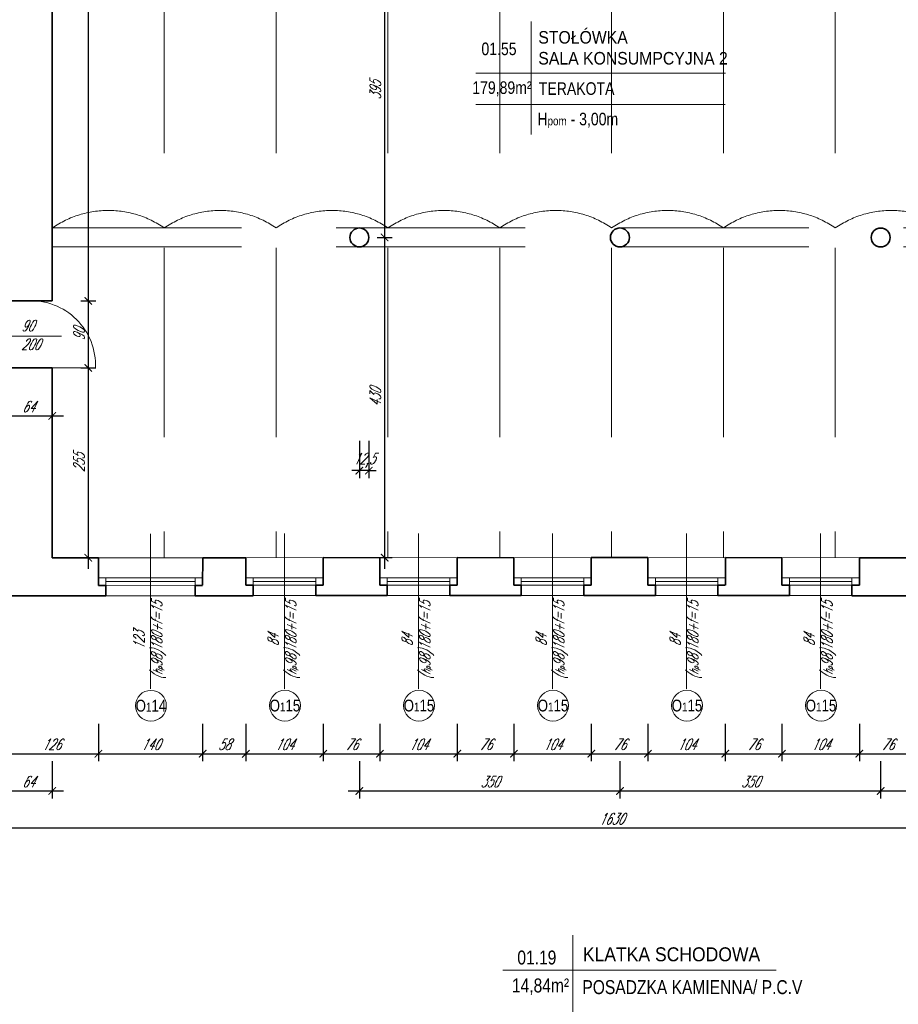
# Model space of a CAD drawing. Header units: millimetres. Extents: x 402 to 79005, y -7782 to 89952.
# Tile 245 of 256: x 24132 to 25312, y 37839 to 39161. Entities that reach past the tile are written whole.
import ezdxf

# ---------------------------------------------------------------- set-up
doc = ezdxf.new("R2010")
doc.units = ezdxf.units.MM
doc.header["$LTSCALE"] = 10
doc.linetypes.add('DASHED', pattern=[19.05, 12.7, -6.35])
doc.layers.get('0').update_dxf_attribs({"lineweight": 0})
doc.layers.get('Defpoints').update_dxf_attribs({"color": 253})
for name, color, linetype, lineweight in [('01 parter - ściany', 253, 'Continuous', 35), ('03-01_okna', 253, 'Continuous', 15), ('03_drzwi', 253, 'Continuous', 15), ('04-1_widok', 253, 'Continuous', 5), ('04-2_nad', 253, 'DASHED', 5), ('05-01_wymiary', 253, 'Continuous', 5), ('05-03_opis', 253, 'Continuous', 5)]:
    doc.layers.add(name, color=color, linetype=linetype, lineweight=lineweight)
doc.styles.add('ariel', font='ARIAL.TTF', dxfattribs={"width": 0.8})
doc.styles.add('ariel_wym', font='simplex.shx', dxfattribs={"width": 0.65, "oblique": 25})
doc.dimstyles.new('ariel 50', dxfattribs={"dimtxt": 15, "dimasz": 10, "dimexe": 10, "dimexo": 0, "dimgap": 5, "dimtad": 1, "dimdec": 1, "dimrnd": 0.5, "dimtxsty": 'ariel_wym', "dimblk": 'ARCHTICK', "dimcen": 2.5, "dimdle": 15, "dimazin": 0, "dimtfac": 1, "dimtdec": 1, "dimtix": 1, "dimtmove": 0, "dimatfit": 3, "dimldrblk": 'DOT', "dimfxl": 0, "dimarcsym": 0})
doc.dimstyles.new('ariel 50 wnętrze', dxfattribs={"dimtxt": 15, "dimasz": 10, "dimexe": 10, "dimexo": 0, "dimgap": 5, "dimtad": 1, "dimdec": 1, "dimrnd": 0.5, "dimtxsty": 'ariel_wym', "dimblk": 'ARCHTICK', "dimcen": 2.5, "dimdle": 15, "dimazin": 0, "dimtfac": 1, "dimtdec": 1, "dimtix": 1, "dimtmove": 0, "dimatfit": 3, "dimldrblk": 'DOT', "dimfxl": 0, "dimarcsym": 0})

# ---------------------------------------------------------------- blocks, each defined once
blk = doc.blocks.new('_ArchTick')
at = {"color": 0, "linetype": 'ByBlock', "const_width": 0.15}
blk.add_lwpolyline([(-0.5, -0.5), (0.5, 0.5)], dxfattribs=at)
blk = doc.blocks.new('*D202')
at = {"layer": '05-01_wymiary', "color": 0, "lineweight": -2}
for p, q in [((24111.7, 38215.8), (24111.7, 38165.8)), ((24237.8, 38215.8), (24237.8, 38165.8)), ((24096.7, 38175.8), (24252.8, 38175.8))]:
    blk.add_line(p, q, dxfattribs=at)
at = {"layer": 'Defpoints', "color": 0}
for p in [(24237.8, 38438.9), (24111.7, 38387.9), (24237.8, 38175.8)]:
    blk.add_point(p, dxfattribs=at)
at = {"layer": '05-01_wymiary', "color": 0, "lineweight": -2, "xscale": 10, "yscale": 10, "zscale": 10, "rotation": 180}
blk.add_blockref('_ArchTick', (24111.7, 38175.8), dxfattribs=at)
at = {"layer": '05-01_wymiary', "color": 0, "lineweight": -2, "xscale": 10, "yscale": 10, "zscale": 10}
blk.add_blockref('_ArchTick', (24237.8, 38175.8), dxfattribs=at)
at = {"layer": '05-01_wymiary', "color": 0, "insert": (24174.8, 38188.3), "char_height": 15, "attachment_point": 5, "style": 'ariel_wym'}
blk.add_mtext('126', dxfattribs=at)
blk = doc.blocks.new('_Dot')
at = {"color": 0, "linetype": 'ByBlock', "lineweight": -2}
blk.add_line((-0.5, 0), (-1, 0), dxfattribs=at)
at = {"color": 0, "linetype": 'ByBlock', "const_width": 0.5}
blk.add_lwpolyline([(-0.25, 0, 1), (0.25, 0, 1)], format="xyb", close=True, dxfattribs=at)
blk = doc.blocks.new('*D203')
at = {"layer": '05-01_wymiary', "color": 0, "lineweight": -2}
for p, q in [((24237.8, 38215.8), (24237.8, 38165.8)), ((24377.8, 38215.8), (24377.8, 38165.8)), ((24222.8, 38175.8), (24392.8, 38175.8))]:
    blk.add_line(p, q, dxfattribs=at)
at = {"layer": 'Defpoints', "color": 0}
for p in [(24237.8, 38438.9), (24377.8, 38438.9), (24377.8, 38175.8)]:
    blk.add_point(p, dxfattribs=at)
at = {"layer": '05-01_wymiary', "color": 0, "lineweight": -2, "xscale": 10, "yscale": 10, "zscale": 10, "rotation": 180}
blk.add_blockref('_ArchTick', (24237.8, 38175.8), dxfattribs=at)
at = {"layer": '05-01_wymiary', "color": 0, "lineweight": -2, "xscale": 10, "yscale": 10, "zscale": 10}
blk.add_blockref('_ArchTick', (24377.8, 38175.8), dxfattribs=at)
at = {"layer": '05-01_wymiary', "color": 0, "insert": (24307.8, 38188.3), "char_height": 15, "attachment_point": 5, "style": 'ariel_wym'}
blk.add_mtext('140', dxfattribs=at)
blk = doc.blocks.new('*D204')
at = {"layer": '05-01_wymiary', "color": 0, "lineweight": -2}
for p, q in [((24377.8, 38215.8), (24377.8, 38165.8)), ((24435.8, 38215.8), (24435.8, 38165.8)), ((24362.8, 38175.8), (24450.8, 38175.8))]:
    blk.add_line(p, q, dxfattribs=at)
at = {"layer": 'Defpoints', "color": 0}
for p in [(24377.8, 38438.9), (24435.8, 38438.9), (24435.8, 38175.8)]:
    blk.add_point(p, dxfattribs=at)
at = {"layer": '05-01_wymiary', "color": 0, "lineweight": -2, "xscale": 10, "yscale": 10, "zscale": 10, "rotation": 180}
blk.add_blockref('_ArchTick', (24377.8, 38175.8), dxfattribs=at)
at = {"layer": '05-01_wymiary', "color": 0, "lineweight": -2, "xscale": 10, "yscale": 10, "zscale": 10}
blk.add_blockref('_ArchTick', (24435.8, 38175.8), dxfattribs=at)
at = {"layer": '05-01_wymiary', "color": 0, "insert": (24406.8, 38188.3), "char_height": 15, "attachment_point": 5, "style": 'ariel_wym'}
blk.add_mtext('58', dxfattribs=at)
blk = doc.blocks.new('*D205')
at = {"layer": '05-01_wymiary', "color": 0, "lineweight": -2}
for p, q in [((24435.8, 38215.8), (24435.8, 38165.8)), ((24539.8, 38215.8), (24539.8, 38165.8)), ((24420.8, 38175.8), (24554.8, 38175.8))]:
    blk.add_line(p, q, dxfattribs=at)
at = {"layer": 'Defpoints', "color": 0}
for p in [(24435.8, 38438.9), (24539.8, 38439), (24539.8, 38175.8)]:
    blk.add_point(p, dxfattribs=at)
at = {"layer": '05-01_wymiary', "color": 0, "lineweight": -2, "xscale": 10, "yscale": 10, "zscale": 10, "rotation": 180}
blk.add_blockref('_ArchTick', (24435.8, 38175.8), dxfattribs=at)
at = {"layer": '05-01_wymiary', "color": 0, "lineweight": -2, "xscale": 10, "yscale": 10, "zscale": 10}
blk.add_blockref('_ArchTick', (24539.8, 38175.8), dxfattribs=at)
at = {"layer": '05-01_wymiary', "color": 0, "insert": (24487.8, 38188.3), "char_height": 15, "attachment_point": 5, "style": 'ariel_wym'}
blk.add_mtext('104', dxfattribs=at)
blk = doc.blocks.new('*D206')
at = {"layer": '05-01_wymiary', "color": 0, "lineweight": -2}
for p, q in [((24539.8, 38215.8), (24539.8, 38165.8)), ((24615.8, 38215.8), (24615.8, 38165.8)), ((24524.8, 38175.8), (24630.8, 38175.8))]:
    blk.add_line(p, q, dxfattribs=at)
at = {"layer": 'Defpoints', "color": 0}
for p in [(24539.8, 38439), (24615.8, 38439), (24615.8, 38175.8)]:
    blk.add_point(p, dxfattribs=at)
at = {"layer": '05-01_wymiary', "color": 0, "lineweight": -2, "xscale": 10, "yscale": 10, "zscale": 10, "rotation": 180}
blk.add_blockref('_ArchTick', (24539.8, 38175.8), dxfattribs=at)
at = {"layer": '05-01_wymiary', "color": 0, "lineweight": -2, "xscale": 10, "yscale": 10, "zscale": 10}
blk.add_blockref('_ArchTick', (24615.8, 38175.8), dxfattribs=at)
at = {"layer": '05-01_wymiary', "color": 0, "insert": (24577.8, 38188.3), "char_height": 15, "attachment_point": 5, "style": 'ariel_wym'}
blk.add_mtext('76', dxfattribs=at)
blk = doc.blocks.new('*D207')
at = {"layer": '05-01_wymiary', "color": 0, "lineweight": -2}
for p, q in [((24615.8, 38215.8), (24615.8, 38165.8)), ((24719.8, 38215.8), (24719.8, 38165.8)), ((24600.8, 38175.8), (24734.8, 38175.8))]:
    blk.add_line(p, q, dxfattribs=at)
at = {"layer": 'Defpoints', "color": 0}
for p in [(24615.8, 38439), (24719.8, 38439), (24719.8, 38175.8)]:
    blk.add_point(p, dxfattribs=at)
at = {"layer": '05-01_wymiary', "color": 0, "lineweight": -2, "xscale": 10, "yscale": 10, "zscale": 10, "rotation": 180}
blk.add_blockref('_ArchTick', (24615.8, 38175.8), dxfattribs=at)
at = {"layer": '05-01_wymiary', "color": 0, "lineweight": -2, "xscale": 10, "yscale": 10, "zscale": 10}
blk.add_blockref('_ArchTick', (24719.8, 38175.8), dxfattribs=at)
at = {"layer": '05-01_wymiary', "color": 0, "insert": (24667.8, 38188.3), "char_height": 15, "attachment_point": 5, "style": 'ariel_wym'}
blk.add_mtext('104', dxfattribs=at)
blk = doc.blocks.new('*D208')
at = {"layer": '05-01_wymiary', "color": 0, "lineweight": -2}
for p, q in [((24719.8, 38215.8), (24719.8, 38165.8)), ((24795.8, 38215.8), (24795.8, 38165.8)), ((24704.8, 38175.8), (24810.8, 38175.8))]:
    blk.add_line(p, q, dxfattribs=at)
at = {"layer": 'Defpoints', "color": 0}
for p in [(24719.8, 38439), (24795.8, 38439), (24795.8, 38175.8)]:
    blk.add_point(p, dxfattribs=at)
at = {"layer": '05-01_wymiary', "color": 0, "lineweight": -2, "xscale": 10, "yscale": 10, "zscale": 10, "rotation": 180}
blk.add_blockref('_ArchTick', (24719.8, 38175.8), dxfattribs=at)
at = {"layer": '05-01_wymiary', "color": 0, "lineweight": -2, "xscale": 10, "yscale": 10, "zscale": 10}
blk.add_blockref('_ArchTick', (24795.8, 38175.8), dxfattribs=at)
at = {"layer": '05-01_wymiary', "color": 0, "insert": (24757.8, 38188.3), "char_height": 15, "attachment_point": 5, "style": 'ariel_wym'}
blk.add_mtext('76', dxfattribs=at)
blk = doc.blocks.new('*D209')
at = {"layer": '05-01_wymiary', "color": 0, "lineweight": -2}
for p, q in [((24795.8, 38215.8), (24795.8, 38165.8)), ((24899.8, 38215.8), (24899.8, 38165.8)), ((24780.8, 38175.8), (24914.8, 38175.8))]:
    blk.add_line(p, q, dxfattribs=at)
at = {"layer": 'Defpoints', "color": 0}
for p in [(24795.8, 38439), (24899.8, 38439), (24899.8, 38175.8)]:
    blk.add_point(p, dxfattribs=at)
at = {"layer": '05-01_wymiary', "color": 0, "lineweight": -2, "xscale": 10, "yscale": 10, "zscale": 10, "rotation": 180}
blk.add_blockref('_ArchTick', (24795.8, 38175.8), dxfattribs=at)
at = {"layer": '05-01_wymiary', "color": 0, "lineweight": -2, "xscale": 10, "yscale": 10, "zscale": 10}
blk.add_blockref('_ArchTick', (24899.8, 38175.8), dxfattribs=at)
at = {"layer": '05-01_wymiary', "color": 0, "insert": (24847.8, 38188.3), "char_height": 15, "attachment_point": 5, "style": 'ariel_wym'}
blk.add_mtext('104', dxfattribs=at)
blk = doc.blocks.new('*D652')
at = {"layer": '05-01_wymiary', "color": 0, "lineweight": -2}
for p, q in [((24899.8, 38215.8), (24899.8, 38165.8)), ((24975.8, 38215.8), (24975.8, 38165.8)), ((24884.8, 38175.8), (24990.8, 38175.8))]:
    blk.add_line(p, q, dxfattribs=at)
at = {"layer": 'Defpoints', "color": 0}
for p in [(24899.8, 38439), (24975.8, 38439), (24975.8, 38175.8)]:
    blk.add_point(p, dxfattribs=at)
at = {"layer": '05-01_wymiary', "color": 0, "lineweight": -2, "xscale": 10, "yscale": 10, "zscale": 10, "rotation": 180}
blk.add_blockref('_ArchTick', (24899.8, 38175.8), dxfattribs=at)
at = {"layer": '05-01_wymiary', "color": 0, "lineweight": -2, "xscale": 10, "yscale": 10, "zscale": 10}
blk.add_blockref('_ArchTick', (24975.8, 38175.8), dxfattribs=at)
at = {"layer": '05-01_wymiary', "color": 0, "insert": (24937.8, 38188.3), "char_height": 15, "attachment_point": 5, "style": 'ariel_wym'}
blk.add_mtext('76', dxfattribs=at)
blk = doc.blocks.new('*D653')
at = {"layer": '05-01_wymiary', "color": 0, "lineweight": -2}
for p, q in [((24975.8, 38215.8), (24975.8, 38165.8)), ((25079.8, 38215.8), (25079.8, 38165.8)), ((24960.8, 38175.8), (25094.8, 38175.8))]:
    blk.add_line(p, q, dxfattribs=at)
at = {"layer": 'Defpoints', "color": 0}
for p in [(24975.8, 38439), (25079.8, 38439), (25079.8, 38175.8)]:
    blk.add_point(p, dxfattribs=at)
at = {"layer": '05-01_wymiary', "color": 0, "lineweight": -2, "xscale": 10, "yscale": 10, "zscale": 10, "rotation": 180}
blk.add_blockref('_ArchTick', (24975.8, 38175.8), dxfattribs=at)
at = {"layer": '05-01_wymiary', "color": 0, "lineweight": -2, "xscale": 10, "yscale": 10, "zscale": 10}
blk.add_blockref('_ArchTick', (25079.8, 38175.8), dxfattribs=at)
at = {"layer": '05-01_wymiary', "color": 0, "insert": (25027.8, 38188.3), "char_height": 15, "attachment_point": 5, "style": 'ariel_wym'}
blk.add_mtext('104', dxfattribs=at)
blk = doc.blocks.new('*D654')
at = {"layer": '05-01_wymiary', "color": 0, "lineweight": -2}
for p, q in [((25079.8, 38215.8), (25079.8, 38165.8)), ((25155.8, 38215.8), (25155.8, 38165.8)), ((25064.8, 38175.8), (25170.8, 38175.8))]:
    blk.add_line(p, q, dxfattribs=at)
at = {"layer": 'Defpoints', "color": 0}
for p in [(25079.8, 38439), (25155.8, 38439), (25155.8, 38175.8)]:
    blk.add_point(p, dxfattribs=at)
at = {"layer": '05-01_wymiary', "color": 0, "lineweight": -2, "xscale": 10, "yscale": 10, "zscale": 10, "rotation": 180}
blk.add_blockref('_ArchTick', (25079.8, 38175.8), dxfattribs=at)
at = {"layer": '05-01_wymiary', "color": 0, "lineweight": -2, "xscale": 10, "yscale": 10, "zscale": 10}
blk.add_blockref('_ArchTick', (25155.8, 38175.8), dxfattribs=at)
at = {"layer": '05-01_wymiary', "color": 0, "insert": (25117.8, 38188.3), "char_height": 15, "attachment_point": 5, "style": 'ariel_wym'}
blk.add_mtext('76', dxfattribs=at)
blk = doc.blocks.new('*D655')
at = {"layer": '05-01_wymiary', "color": 0, "lineweight": -2}
for p, q in [((25155.8, 38215.8), (25155.8, 38165.8)), ((25259.8, 38215.8), (25259.8, 38165.8)), ((25140.8, 38175.8), (25274.8, 38175.8))]:
    blk.add_line(p, q, dxfattribs=at)
at = {"layer": 'Defpoints', "color": 0}
for p in [(25155.8, 38439), (25259.8, 38439), (25259.8, 38175.8)]:
    blk.add_point(p, dxfattribs=at)
at = {"layer": '05-01_wymiary', "color": 0, "lineweight": -2, "xscale": 10, "yscale": 10, "zscale": 10, "rotation": 180}
blk.add_blockref('_ArchTick', (25155.8, 38175.8), dxfattribs=at)
at = {"layer": '05-01_wymiary', "color": 0, "lineweight": -2, "xscale": 10, "yscale": 10, "zscale": 10}
blk.add_blockref('_ArchTick', (25259.8, 38175.8), dxfattribs=at)
at = {"layer": '05-01_wymiary', "color": 0, "insert": (25207.8, 38188.3), "char_height": 15, "attachment_point": 5, "style": 'ariel_wym'}
blk.add_mtext('104', dxfattribs=at)
blk = doc.blocks.new('*D656')
at = {"layer": '05-01_wymiary', "color": 0, "lineweight": -2}
for p, q in [((25259.8, 38215.8), (25259.8, 38165.8)), ((25335.8, 38215.8), (25335.8, 38165.8)), ((25244.8, 38175.8), (25350.8, 38175.8))]:
    blk.add_line(p, q, dxfattribs=at)
at = {"layer": 'Defpoints', "color": 0}
for p in [(25259.8, 38439), (25335.8, 38439), (25335.8, 38175.8)]:
    blk.add_point(p, dxfattribs=at)
at = {"layer": '05-01_wymiary', "color": 0, "lineweight": -2, "xscale": 10, "yscale": 10, "zscale": 10, "rotation": 180}
blk.add_blockref('_ArchTick', (25259.8, 38175.8), dxfattribs=at)
at = {"layer": '05-01_wymiary', "color": 0, "lineweight": -2, "xscale": 10, "yscale": 10, "zscale": 10}
blk.add_blockref('_ArchTick', (25335.8, 38175.8), dxfattribs=at)
at = {"layer": '05-01_wymiary', "color": 0, "insert": (25297.8, 38188.3), "char_height": 15, "attachment_point": 5, "style": 'ariel_wym'}
blk.add_mtext('76', dxfattribs=at)
blk = doc.blocks.new('*D661')
at = {"layer": '05-01_wymiary', "color": 0, "lineweight": -2}
for p, q in [((24111.7, 38165.8), (24111.7, 38115.8)), ((24175.8, 38165.8), (24175.8, 38115.8)), ((24096.7, 38125.8), (24190.8, 38125.8))]:
    blk.add_line(p, q, dxfattribs=at)
at = {"layer": 'Defpoints', "color": 0}
for p in [(24175.8, 38438.9), (24111.7, 38387.9), (24175.8, 38125.8)]:
    blk.add_point(p, dxfattribs=at)
at = {"layer": '05-01_wymiary', "color": 0, "lineweight": -2, "xscale": 10, "yscale": 10, "zscale": 10, "rotation": 180}
blk.add_blockref('_ArchTick', (24111.7, 38125.8), dxfattribs=at)
at = {"layer": '05-01_wymiary', "color": 0, "lineweight": -2, "xscale": 10, "yscale": 10, "zscale": 10}
blk.add_blockref('_ArchTick', (24175.8, 38125.8), dxfattribs=at)
at = {"layer": '05-01_wymiary', "color": 0, "insert": (24143.8, 38138.3), "char_height": 15, "attachment_point": 5, "style": 'ariel_wym'}
blk.add_mtext('64', dxfattribs=at)
blk = doc.blocks.new('*D662')
at = {"layer": '05-01_wymiary', "color": 0, "lineweight": -2}
for p, q in [((24588.3, 38595.9), (24588.3, 38545.9)), ((24601, 38595.9), (24601, 38545.9)), ((24588.3, 38555.9), (24578.3, 38555.9)), ((24601, 38555.9), (24588.3, 38555.9)), ((24601, 38555.9), (24611, 38555.9))]:
    blk.add_line(p, q, dxfattribs=at)
at = {"layer": 'Defpoints', "color": 0}
for p in [(24588.3, 38869), (24601, 38869), (24588.3, 38555.9)]:
    blk.add_point(p, dxfattribs=at)
at = {"layer": '05-01_wymiary', "color": 0, "lineweight": -2, "xscale": 10, "yscale": 10, "zscale": 10}
blk.add_blockref('_ArchTick', (24588.3, 38555.9), dxfattribs=at)
at = {"layer": '05-01_wymiary', "color": 0, "lineweight": -2, "xscale": 10, "yscale": 10, "zscale": 10, "rotation": 180}
blk.add_blockref('_ArchTick', (24601, 38555.9), dxfattribs=at)
at = {"layer": '05-01_wymiary', "color": 0, "insert": (24594.7, 38569.8), "char_height": 15, "attachment_point": 5, "style": 'ariel_wym'}
blk.add_mtext('12,5', dxfattribs=at)
blk = doc.blocks.new('*D663')
at = {"layer": '05-01_wymiary', "color": 0, "lineweight": -2}
for p, q in [((24588.3, 38165.8), (24588.3, 38115.8)), ((24938.3, 38165.8), (24938.3, 38115.8)), ((24573.3, 38125.8), (24953.3, 38125.8))]:
    blk.add_line(p, q, dxfattribs=at)
at = {"layer": 'Defpoints', "color": 0}
for p in [(24588.3, 38869), (24938.3, 38869), (24938.3, 38125.8)]:
    blk.add_point(p, dxfattribs=at)
at = {"layer": '05-01_wymiary', "color": 0, "lineweight": -2, "xscale": 10, "yscale": 10, "zscale": 10, "rotation": 180}
blk.add_blockref('_ArchTick', (24588.3, 38125.8), dxfattribs=at)
at = {"layer": '05-01_wymiary', "color": 0, "lineweight": -2, "xscale": 10, "yscale": 10, "zscale": 10}
blk.add_blockref('_ArchTick', (24938.3, 38125.8), dxfattribs=at)
at = {"layer": '05-01_wymiary', "color": 0, "insert": (24763.3, 38138.3), "char_height": 15, "attachment_point": 5, "style": 'ariel_wym'}
blk.add_mtext('350', dxfattribs=at)
blk = doc.blocks.new('*D664')
at = {"layer": '05-01_wymiary', "color": 0, "lineweight": -2}
for p, q in [((24938.3, 38165.8), (24938.3, 38115.8)), ((25288.4, 38165.8), (25288.4, 38115.8)), ((24923.3, 38125.8), (25303.4, 38125.8))]:
    blk.add_line(p, q, dxfattribs=at)
at = {"layer": 'Defpoints', "color": 0}
for p in [(24938.3, 38869), (25288.4, 38869), (25288.4, 38125.8)]:
    blk.add_point(p, dxfattribs=at)
at = {"layer": '05-01_wymiary', "color": 0, "lineweight": -2, "xscale": 10, "yscale": 10, "zscale": 10, "rotation": 180}
blk.add_blockref('_ArchTick', (24938.3, 38125.8), dxfattribs=at)
at = {"layer": '05-01_wymiary', "color": 0, "lineweight": -2, "xscale": 10, "yscale": 10, "zscale": 10}
blk.add_blockref('_ArchTick', (25288.4, 38125.8), dxfattribs=at)
at = {"layer": '05-01_wymiary', "color": 0, "insert": (25113.3, 38138.3), "char_height": 15, "attachment_point": 5, "style": 'ariel_wym'}
blk.add_mtext('350', dxfattribs=at)
blk = doc.blocks.new('*D665')
at = {"layer": '05-01_wymiary', "color": 0, "lineweight": -2}
for p, q in [((25288.4, 38165.8), (25288.4, 38115.8)), ((25677.8, 38165.8), (25677.8, 38115.8)), ((25273.4, 38125.8), (25692.8, 38125.8))]:
    blk.add_line(p, q, dxfattribs=at)
at = {"layer": 'Defpoints', "color": 0}
for p in [(25288.4, 38869), (25677.8, 38439.1), (25677.8, 38125.8)]:
    blk.add_point(p, dxfattribs=at)
at = {"layer": '05-01_wymiary', "color": 0, "lineweight": -2, "xscale": 10, "yscale": 10, "zscale": 10, "rotation": 180}
blk.add_blockref('_ArchTick', (25288.4, 38125.8), dxfattribs=at)
at = {"layer": '05-01_wymiary', "color": 0, "lineweight": -2, "xscale": 10, "yscale": 10, "zscale": 10}
blk.add_blockref('_ArchTick', (25677.8, 38125.8), dxfattribs=at)
at = {"layer": '05-01_wymiary', "color": 0, "insert": (25483.1, 38139.7), "char_height": 15, "attachment_point": 5, "style": 'ariel_wym'}
blk.add_mtext('389,5', dxfattribs=at)
blk = doc.blocks.new('*D667')
at = {"layer": '05-01_wymiary', "color": 0, "lineweight": -2}
for p, q in [((24111.7, 38115.8), (24111.7, 38065.8)), ((25741.8, 38115.8), (25741.8, 38065.8)), ((25756.8, 38075.8), (24096.7, 38075.8))]:
    blk.add_line(p, q, dxfattribs=at)
at = {"layer": 'Defpoints', "color": 0}
for p in [(24111.7, 38388), (25741.8, 38388), (24111.7, 38075.8)]:
    blk.add_point(p, dxfattribs=at)
at = {"layer": '05-01_wymiary', "color": 0, "lineweight": -2, "xscale": 10, "yscale": 10, "zscale": 10, "rotation": 180}
blk.add_blockref('_ArchTick', (24111.7, 38075.8), dxfattribs=at)
at = {"layer": '05-01_wymiary', "color": 0, "lineweight": -2, "xscale": 10, "yscale": 10, "zscale": 10}
blk.add_blockref('_ArchTick', (25741.8, 38075.8), dxfattribs=at)
at = {"layer": '05-01_wymiary', "color": 0, "insert": (24926.8, 38088.3), "char_height": 15, "attachment_point": 5, "style": 'ariel_wym'}
blk.add_mtext('1630', dxfattribs=at)
blk = doc.blocks.new('*D726')
at = {"layer": '05-01_wymiary', "color": 0, "lineweight": -2}
for p, q in [((24224.2, 39632), (24224.2, 38768.9)), ((24214.2, 39617), (24234.2, 39617)), ((24214.2, 38783.9), (24234.2, 38783.9))]:
    blk.add_line(p, q, dxfattribs=at)
at = {"layer": 'Defpoints', "color": 0}
for p in [(24175.8, 39617), (24175.8, 38783.9), (24224.2, 38783.9)]:
    blk.add_point(p, dxfattribs=at)
at = {"layer": '05-01_wymiary', "color": 0, "lineweight": -2, "xscale": 10, "yscale": 10, "zscale": 10}
for p, rotation in [((24224.2, 39617), 90), ((24224.2, 38783.9), 270)]:
    blk.add_blockref('_ArchTick', p, dxfattribs=dict(at, rotation=rotation))
at = {"layer": '05-01_wymiary', "color": 0, "insert": (24211.7, 39200.5), "char_height": 15, "attachment_point": 5, "rotation": 90, "style": 'ariel_wym'}
blk.add_mtext('833', dxfattribs=at)
blk = doc.blocks.new('*D727')
at = {"layer": '05-01_wymiary', "color": 0, "lineweight": -2}
for p, q in [((24224.2, 38798.9), (24224.2, 38678.9)), ((24214.2, 38783.9), (24234.2, 38783.9)), ((24214.2, 38693.9), (24234.2, 38693.9))]:
    blk.add_line(p, q, dxfattribs=at)
at = {"layer": 'Defpoints', "color": 0}
for p in [(24175.8, 38783.9), (24175.8, 38693.9), (24224.2, 38693.9)]:
    blk.add_point(p, dxfattribs=at)
at = {"layer": '05-01_wymiary', "color": 0, "lineweight": -2, "xscale": 10, "yscale": 10, "zscale": 10}
for p, rotation in [((24224.2, 38783.9), 90), ((24224.2, 38693.9), 270)]:
    blk.add_blockref('_ArchTick', p, dxfattribs=dict(at, rotation=rotation))
at = {"layer": '05-01_wymiary', "color": 0, "insert": (24211.7, 38738.9), "char_height": 15, "attachment_point": 5, "rotation": 90, "style": 'ariel_wym'}
blk.add_mtext('90', dxfattribs=at)
blk = doc.blocks.new('*D728')
at = {"layer": '05-01_wymiary', "color": 0, "lineweight": -2}
for p, q in [((24224.2, 38708.9), (24224.2, 38423.9)), ((24214.2, 38693.9), (24234.2, 38693.9)), ((24214.2, 38438.9), (24234.2, 38438.9))]:
    blk.add_line(p, q, dxfattribs=at)
at = {"layer": 'Defpoints', "color": 0}
for p in [(24175.8, 38693.9), (24175.8, 38438.9), (24224.2, 38438.9)]:
    blk.add_point(p, dxfattribs=at)
at = {"layer": '05-01_wymiary', "color": 0, "lineweight": -2, "xscale": 10, "yscale": 10, "zscale": 10}
for p, rotation in [((24224.2, 38693.9), 90), ((24224.2, 38438.9), 270)]:
    blk.add_blockref('_ArchTick', p, dxfattribs=dict(at, rotation=rotation))
at = {"layer": '05-01_wymiary', "color": 0, "insert": (24211.7, 38566.4), "char_height": 15, "attachment_point": 5, "rotation": 90, "style": 'ariel_wym'}
blk.add_mtext('255', dxfattribs=at)
blk = doc.blocks.new('*D793')
at = {"layer": '05-01_wymiary', "color": 0, "lineweight": -2}
for p, q in [((24111.7, 38619.4), (24111.7, 38639.4)), ((24175.8, 38619.4), (24175.8, 38639.4)), ((24096.7, 38629.4), (24190.8, 38629.4))]:
    blk.add_line(p, q, dxfattribs=at)
at = {"layer": 'Defpoints', "color": 0}
for p in [(24175.8, 38629.4), (24111.7, 38579), (24175.8, 38438.9)]:
    blk.add_point(p, dxfattribs=at)
at = {"layer": '05-01_wymiary', "color": 0, "lineweight": -2, "xscale": 10, "yscale": 10, "zscale": 10, "rotation": 180}
blk.add_blockref('_ArchTick', (24111.7, 38629.4), dxfattribs=at)
at = {"layer": '05-01_wymiary', "color": 0, "lineweight": -2, "xscale": 10, "yscale": 10, "zscale": 10}
blk.add_blockref('_ArchTick', (24175.8, 38629.4), dxfattribs=at)
at = {"layer": '05-01_wymiary', "color": 0, "insert": (24143.8, 38641.9), "char_height": 15, "attachment_point": 5, "style": 'ariel_wym'}
blk.add_mtext('64', dxfattribs=at)
blk = doc.blocks.new('*D640')
at = {"layer": '05-01_wymiary', "color": 0, "lineweight": -2}
for p, q in [((24622.2, 39279), (24622.2, 38854)), ((24612.2, 39264), (24632.2, 39264)), ((24612.2, 38869), (24632.2, 38869))]:
    blk.add_line(p, q, dxfattribs=at)
at = {"layer": 'Defpoints', "color": 0}
for p in [(24588.3, 39264), (24588.3, 38869), (24622.2, 38869)]:
    blk.add_point(p, dxfattribs=at)
at = {"layer": '05-01_wymiary', "color": 0, "lineweight": -2, "xscale": 10, "yscale": 10, "zscale": 10}
for p, rotation in [((24622.2, 39264), 90), ((24622.2, 38869), 270)]:
    blk.add_blockref('_ArchTick', p, dxfattribs=dict(at, rotation=rotation))
at = {"layer": '05-01_wymiary', "color": 0, "insert": (24609.7, 39066.5), "char_height": 15, "attachment_point": 5, "rotation": 90, "style": 'ariel_wym'}
blk.add_mtext('395', dxfattribs=at)
blk = doc.blocks.new('*D641')
at = {"layer": '05-01_wymiary', "color": 0, "lineweight": -2}
for p, q in [((24622.2, 38884), (24622.2, 38424.1)), ((24612.2, 38869), (24632.2, 38869)), ((24612.2, 38439.1), (24632.2, 38439.1))]:
    blk.add_line(p, q, dxfattribs=at)
at = {"layer": 'Defpoints', "color": 0}
for p in [(24588.3, 38869), (24577.8, 38439.1), (24622.2, 38439.1)]:
    blk.add_point(p, dxfattribs=at)
at = {"layer": '05-01_wymiary', "color": 0, "lineweight": -2, "xscale": 10, "yscale": 10, "zscale": 10}
for p, rotation in [((24622.2, 38869), 90), ((24622.2, 38439.1), 270)]:
    blk.add_blockref('_ArchTick', p, dxfattribs=dict(at, rotation=rotation))
at = {"layer": '05-01_wymiary', "color": 0, "insert": (24609.7, 38654), "char_height": 15, "attachment_point": 5, "rotation": 90, "style": 'ariel_wym'}
blk.add_mtext('430', dxfattribs=at)

msp = doc.modelspace()

# ---------------------------------------------------------------- linework, layer by layer
at = {"layer": '01 parter - ściany'}
for p, q in [((24175.835, 39617.047), (24175.835, 38783.907)), ((24175.835, 38783.907), (24111.687, 38783.907)), ((24175.835, 38693.907), (24111.687, 38693.907)), ((24175.835, 38693.907), (24175.835, 38438.907)), ((24237.835, 38438.907), (24175.835, 38438.907)), ((24237.835, 38438.907), (24237.835, 38401.886)), ((24377.835, 38438.907), (24377.832, 38401.906)), ((24377.835, 38438.907), (24377.832, 38401.906)), ((24435.847, 38438.885), (24377.835, 38438.885)), ((24435.847, 38438.885), (24435.847, 38402.08)), ((24539.821, 38439.101), (24539.819, 38402.1)), ((24539.822, 38438.957), (24539.819, 38402.1)), ((24539.822, 38439.102), (24615.847, 38439.036)), ((24615.847, 38438.957), (24615.847, 38402.08)), ((24719.821, 38439.101), (24719.818, 38402.1)), ((24719.822, 38438.957), (24719.818, 38402.1)), ((24719.822, 38439.087), (24795.847, 38439.021)), ((24795.847, 38438.957), (24795.847, 38402.08)), ((24899.821, 38439.101), (24899.818, 38402.1)), ((24899.822, 38438.957), (24899.818, 38402.1)), ((24899.821, 38439.246), (24975.847, 38439.18)), ((24975.847, 38438.957), (24975.847, 38402.08)), ((25079.821, 38439.101), (25079.818, 38402.1)), ((25079.821, 38438.957), (25079.818, 38402.1)), ((25079.821, 38439.057), (25155.847, 38438.991)), ((25155.847, 38438.957), (25155.847, 38402.08)), ((25259.821, 38439.101), (25259.818, 38402.1)), ((25259.821, 38438.957), (25259.818, 38402.1)), ((25335.847, 38438.957), (25259.821, 38438.957)), ((24247.806, 38401.887), (24237.835, 38401.887)), ((24247.806, 38387.885), (24247.806, 38401.887)), ((24367.831, 38387.885), (24367.832, 38401.904)), ((24377.803, 38401.887), (24367.832, 38401.887)), ((24445.819, 38402.081), (24435.847, 38402.081)), ((24445.818, 38387.885), (24445.819, 38402.081)), ((24529.818, 38387.957), (24529.819, 38402.099)), ((24539.79, 38402.081), (24529.819, 38402.081)), ((24625.819, 38402.081), (24615.847, 38402.081)), ((24625.818, 38387.957), (24625.819, 38402.081)), ((24709.818, 38387.957), (24709.818, 38402.099)), ((24719.79, 38402.081), (24709.818, 38402.081)), ((24805.819, 38402.081), (24795.847, 38402.081)), ((24805.818, 38387.957), (24805.819, 38402.081)), ((24889.818, 38387.957), (24889.818, 38402.099)), ((24899.79, 38402.081), (24889.818, 38402.081)), ((24985.819, 38402.081), (24975.847, 38402.081)), ((24985.818, 38387.957), (24985.819, 38402.081)), ((25069.818, 38387.957), (25069.818, 38402.099)), ((25079.79, 38402.081), (25069.818, 38402.081)), ((25165.819, 38402.081), (25155.847, 38402.081)), ((25165.818, 38387.957), (25165.819, 38402.081)), ((25249.818, 38387.957), (25249.818, 38402.099)), ((25259.79, 38402.081), (25249.818, 38402.081)), ((24247.806, 38387.885), (24111.687, 38387.885)), ((24445.818, 38387.885), (24367.831, 38387.885)), ((24529.818, 38388.08), (24625.818, 38388.077)), ((24709.818, 38388.065), (24805.818, 38388.062)), ((24889.818, 38388.224), (24985.818, 38388.221)), ((25069.818, 38388.035), (25165.818, 38388.033)), ((25345.818, 38387.957), (25249.818, 38387.957))]:
    msp.add_line(p, q, dxfattribs=at)
for centre in [(24588.294, 38869.029), (24938.267, 38869.029), (25288.432, 38868.953)]:
    msp.add_circle(centre, 12.719, dxfattribs=at)
at = {"layer": '03-01_okna', "linetype": 'Continuous', "lineweight": 0}
for p, q in [((24377.832, 38411.906), (24237.835, 38411.886)), ((24247.806, 38401.887), (24247.805, 38411.887)), ((24367.831, 38406.905), (24247.805, 38406.887)), ((24367.832, 38401.887), (24367.83, 38411.887)), ((24539.819, 38412.101), (24435.847, 38412.08)), ((24445.819, 38402.081), (24445.817, 38412.081)), ((24529.818, 38407.099), (24445.818, 38407.081)), ((24529.819, 38402.081), (24529.817, 38412.081)), ((24719.819, 38412.101), (24615.847, 38412.08)), ((24625.819, 38402.081), (24625.817, 38412.081)), ((24709.818, 38407.099), (24625.818, 38407.081)), ((24709.818, 38402.081), (24709.817, 38412.081)), ((24899.819, 38412.101), (24795.847, 38412.08)), ((24805.819, 38402.081), (24805.817, 38412.081)), ((24889.818, 38407.099), (24805.818, 38407.081)), ((24889.818, 38402.081), (24889.817, 38412.081)), ((25079.819, 38412.101), (24975.847, 38412.08)), ((24985.819, 38402.081), (24985.817, 38412.081)), ((25069.818, 38407.099), (24985.818, 38407.081)), ((25069.818, 38402.081), (25069.817, 38412.081)), ((25259.819, 38412.101), (25155.847, 38412.08)), ((25165.819, 38402.081), (25165.817, 38412.081)), ((25249.818, 38407.099), (25165.818, 38407.081)), ((25249.818, 38402.081), (25249.817, 38412.081)), ((24367.832, 38401.905), (24247.806, 38401.887)), ((24529.819, 38402.099), (24445.819, 38402.081)), ((24709.818, 38402.099), (24625.819, 38402.081)), ((24889.818, 38402.099), (24805.819, 38402.081)), ((25069.818, 38402.099), (24985.819, 38402.081)), ((25249.818, 38402.099), (25165.819, 38402.081)), ((24247.806, 38387.885), (24367.831, 38387.885)), ((24445.818, 38388.08), (24529.818, 38388.08)), ((24625.818, 38388.08), (24709.818, 38388.08)), ((24805.818, 38388.08), (24889.818, 38388.08)), ((24985.818, 38388.08), (25069.818, 38388.08)), ((25165.818, 38388.08), (25249.818, 38388.08))]:
    msp.add_line(p, q, dxfattribs=at)
at = {"layer": '03_drzwi'}
for p, q in [((24102.341, 38736.515), (24188.193, 38736.515)), ((24233.761, 38693.907), (24143.761, 38693.907))]:
    msp.add_line(p, q, dxfattribs=at)
msp.add_arc((24147.72, 38697.767), 86.127, 357.431389, 93.213918, dxfattribs=at)
at = {"layer": '04-1_widok'}
for p, q in [((24237.835, 38438.907), (24377.835, 38438.907)), ((24435.847, 38439.029), (24539.822, 38439.102)), ((24615.847, 38439.029), (24719.822, 38439.102)), ((24795.847, 38439.029), (24899.822, 38439.102)), ((24975.847, 38439.029), (25079.821, 38439.102)), ((25155.847, 38439.029), (25259.821, 38439.102))]:
    msp.add_line(p, q, dxfattribs=at)
at = {"layer": '04-2_nad', "ltscale": 2}
for p, q in [((24326.291, 39617.047), (24326.291, 38438.907)), ((24476.491, 39617.047), (24476.491, 38438.907)), ((24626.691, 39617.047), (24626.691, 38438.907)), ((24776.891, 39617.047), (24776.891, 38438.907)), ((24927.091, 39617.047), (24927.091, 38438.907)), ((25077.291, 39617.047), (25077.291, 38438.907)), ((25227.491, 39617.047), (25227.491, 38438.907)), ((24176.091, 38881.746), (25678.091, 38881.746)), ((24176.091, 38856.312), (25678.091, 38856.312))]:
    msp.add_line(p, q, dxfattribs=at)
for centre in [(24251.191, 38773.716), (24401.391, 38773.716), (24551.591, 38773.716), (24701.791, 38773.716), (24851.991, 38773.716), (25002.191, 38773.716), (25152.391, 38773.716), (25302.591, 38773.716)]:
    msp.add_arc(centre, 131.569, 55.193702, 124.806298, dxfattribs=at)
at = {"layer": '05-03_opis'}
for p, q in [((24818.999, 39159.094), (24818.999, 39007.286)), ((24744.612, 39089.435), (25080.222, 39089.435)), ((24744.612, 39047.418), (25079.387, 39047.418)), ((24875.15, 37932.072), (24875.15, 37354.016)), ((24781.17, 37885.355), (25148.152, 37885.355))]:
    msp.add_line(p, q, dxfattribs=at)
at = {"layer": '05-03_opis', "lineweight": 0}
for p, q in [((24307.819, 38471.277), (24307.819, 38262.877)), ((24487.819, 38471.472), (24487.819, 38263.071)), ((24667.818, 38471.472), (24667.818, 38263.071)), ((24847.818, 38471.472), (24847.818, 38263.071)), ((25027.818, 38471.472), (25027.818, 38263.071)), ((25207.818, 38471.472), (25207.818, 38263.071))]:
    msp.add_line(p, q, dxfattribs=at)
for centre in [(24488.319, 38240.382), (24668.318, 38240.382), (24848.318, 38240.382), (25028.318, 38240.382), (25208.318, 38240.382), (24308.319, 38240.187)]:
    msp.add_circle(centre, 20.689, dxfattribs=at)

# ---------------------------------------------------------------- texts
at = {"layer": '03_drzwi', "insert": (24134.117, 38718.018), "char_height": 15, "width": 160.59049, "attachment_point": 7, "rotation": 0.008499, "style": 'ariel_wym'}
msp.add_mtext('90\\P200', dxfattribs=at)
at = {"layer": '05-03_opis', "style": 'ariel'}
for s, insert, char_height, width, attachment_point in [('\\W0.9;{\\fArial|b0|i0|c238|p34;STOŁÓWKA\\PSALA KONSUMPCYJNA 2}', (24828.631, 39123.588), 16.86485, 337.5404, 4), ('{\\fArial|b0|i0|c238|p34;01.55}', (24775.832, 39122.126), 16.86485, 78.4171, 5), ('{\\fArial|b0|i0|c238|p34;179,89m²}', (24779.79, 39068.625), 16.86485, 78.4171, 5), ('TERAKOTA', (24829.323, 39068.823), 16.8648, 232.4081, 4), ('{\\fArial|b0|i0|c238|p34; H\\H0.7x;pom\\H1.429x; - 3,00m}', (24822.214, 39026.211), 16.86485, 232.4081, 4), ('{\\fArial|b0|i0|c238|p34;01.19}', (24826.648, 37902.024), 18.73872, 87.1301, 5), ('\\W0.9;{\\fArial|b0|i0|c238|p34;KLATKA SCHODOWA}', (24888.426, 37906.346), 18.73872, 375.0449, 4), ('POSADZKA KAMIENNA/ P.C.V', (24887.778, 37862.254), 18.73872, 338.51127, 4), ('{\\fArial|b0|i0|c238|p34;14,84m²}', (24831.585, 37862.903), 18.73872, 87.1301, 5)]:
    msp.add_mtext(s, dxfattribs=dict(at, insert=insert, char_height=char_height, width=width, attachment_point=attachment_point))
at = {"layer": '05-03_opis', "lineweight": 0, "char_height": 14.4, "width": 62.66128, "attachment_point": 5, "rotation": 90, "style": 'ariel_wym'}
for s, insert in [('123\\P({\\H0.8333x;h\\H0.6x;p}98)180+f=15', (24306.739, 38328.029)), ('84\\P({\\H0.8333x;h\\H0.6x;p}98)180+f=15', (24486.739, 38328.224)), ('84\\P({\\H0.8333x;h\\H0.6x;p}98)180+f=15', (24666.739, 38328.224)), ('84\\P({\\H0.8333x;h\\H0.6x;p}98)180+f=15', (24846.739, 38328.224)), ('84\\P({\\H0.8333x;h\\H0.6x;p}98)180+f=15', (25026.739, 38328.224)), ('84\\P({\\H0.8333x;h\\H0.6x;p}98)180+f=15', (25206.739, 38328.224))]:
    msp.add_mtext(s, dxfattribs=dict(at, insert=insert))
at = {"layer": '05-03_opis', "lineweight": 0, "char_height": 15.84, "width": 75.19353, "attachment_point": 5, "style": 'ariel'}
for s, insert in [('O{\\H0.7576x;1}14', (24308.319, 38240.187)), ('O{\\H0.7576x;1}15', (24488.319, 38240.382)), ('O{\\H0.7576x;1}15', (24668.318, 38240.382)), ('O{\\H0.7576x;1}15', (24848.318, 38240.382)), ('O{\\H0.7576x;1}15', (25028.318, 38240.382)), ('O{\\H0.7576x;1}15', (25208.318, 38240.382))]:
    msp.add_mtext(s, dxfattribs=dict(at, insert=insert))

# ---------------------------------------------------------------- dimensions: what is measured, and where the dimension line sits
at = {"layer": '05-01_wymiary'}
dim = msp.add_linear_dim(base=(24224.197, 38783.907), p1=(24175.835, 39617.047), p2=(24175.835, 38783.907), angle=90, dimstyle='ariel 50 wnętrze', dxfattribs=at)
dim.commit()
dim.dimension.update_dxf_attribs({"geometry": '*D726', "text_midpoint": (24211.697, 39200.477)})
for base, p1, p2, picture, middle in [((24622.208, 38869.029), (24588.294, 39263.994), (24588.294, 38869.029), '*D640', (24609.708, 39066.511)), ((24622.208, 38439.069), (24588.294, 38869.029), (24577.834, 38439.069), '*D641', (24609.708, 38654.049)), ((24224.197, 38693.907), (24175.835, 38783.907), (24175.835, 38693.907), '*D727', (24211.697, 38738.907)), ((24224.197, 38438.907), (24175.835, 38693.907), (24175.835, 38438.907), '*D728', (24211.697, 38566.407))]:
    dim = msp.add_linear_dim(base=base, p1=p1, p2=p2, angle=90, dimstyle='ariel 50 wnętrze', override={"dimtmove": 1}, dxfattribs=at)
    dim.commit()
    dim.dimension.update_dxf_attribs({"geometry": picture, "text_midpoint": middle})
for base, p1, p2, dimstyle, picture, middle in [((24938.267, 38125.757), (24588.294, 38869.029), (24938.267, 38869.029), 'ariel 50', '*D663', (24763.281, 38138.257)), ((24588.294, 38555.879), (24601.014, 38869.029), (24588.294, 38869.029), 'ariel 50', '*D662', (24594.654, 38569.807)), ((25288.432, 38125.757), (24938.267, 38869.029), (25288.432, 38868.953), 'ariel 50', '*D664', (25113.349, 38138.257)), ((25677.835, 38125.757), (25288.432, 38868.953), (25677.835, 38439.101), 'ariel 50', '*D665', (25483.133, 38139.686)), ((24175.835, 38629.357), (24111.687, 38579.047), (24175.835, 38438.907), 'ariel 50 wnętrze', '*D793', (24143.761, 38641.857)), ((24377.835, 38175.757), (24237.835, 38438.907), (24377.835, 38438.885), 'ariel 50', '*D203', (24307.835, 38188.257)), ((24435.847, 38175.757), (24377.835, 38438.885), (24435.847, 38438.885), 'ariel 50', '*D204', (24406.841, 38188.257)), ((24539.822, 38175.757), (24435.847, 38438.885), (24539.822, 38438.957), 'ariel 50', '*D205', (24487.834, 38188.257)), ((24615.847, 38175.757), (24539.822, 38438.957), (24615.847, 38439.036), 'ariel 50', '*D206', (24577.834, 38188.257)), ((24719.822, 38175.757), (24615.847, 38439.036), (24719.822, 38438.957), 'ariel 50', '*D207', (24667.834, 38188.257)), ((24795.847, 38175.757), (24719.822, 38438.957), (24795.847, 38439.029), 'ariel 50', '*D208', (24757.834, 38188.257)), ((24899.822, 38175.757), (24795.847, 38439.029), (24899.822, 38438.957), 'ariel 50', '*D209', (24847.834, 38188.257)), ((24975.847, 38175.757), (24899.822, 38438.957), (24975.847, 38438.957), 'ariel 50', '*D652', (24937.834, 38188.257)), ((25079.821, 38175.757), (24975.847, 38438.957), (25079.821, 38438.957), 'ariel 50', '*D653', (25027.834, 38188.257)), ((25155.847, 38175.757), (25079.821, 38438.957), (25155.847, 38439.029), 'ariel 50', '*D654', (25117.834, 38188.257)), ((25259.821, 38175.757), (25155.847, 38439.029), (25259.821, 38438.957), 'ariel 50', '*D655', (25207.834, 38188.257)), ((25335.847, 38175.757), (25259.821, 38438.957), (25335.847, 38439.029), 'ariel 50', '*D656', (25297.834, 38188.257))]:
    dim = msp.add_linear_dim(base=base, p1=p1, p2=p2, dimstyle=dimstyle, override={"dimtmove": 1}, dxfattribs=at)
    dim.commit()
    dim.dimension.update_dxf_attribs({"geometry": picture, "text_midpoint": middle})
for base, p1, p2, picture, middle in [((24237.835, 38175.757), (24111.687, 38387.885), (24237.835, 38438.907), '*D202', (24174.761, 38188.257)), ((24175.835, 38125.757), (24111.687, 38387.885), (24175.835, 38438.907), '*D661', (24143.761, 38138.257)), ((24111.687, 38075.757), (25741.835, 38388.042), (24111.687, 38388.042), '*D667', (24926.761, 38088.257))]:
    dim = msp.add_linear_dim(base=base, p1=p1, p2=p2, dimstyle='ariel 50', dxfattribs=at)
    dim.commit()
    dim.dimension.update_dxf_attribs({"geometry": picture, "text_midpoint": middle})

doc.saveas('drawing.dxf')
